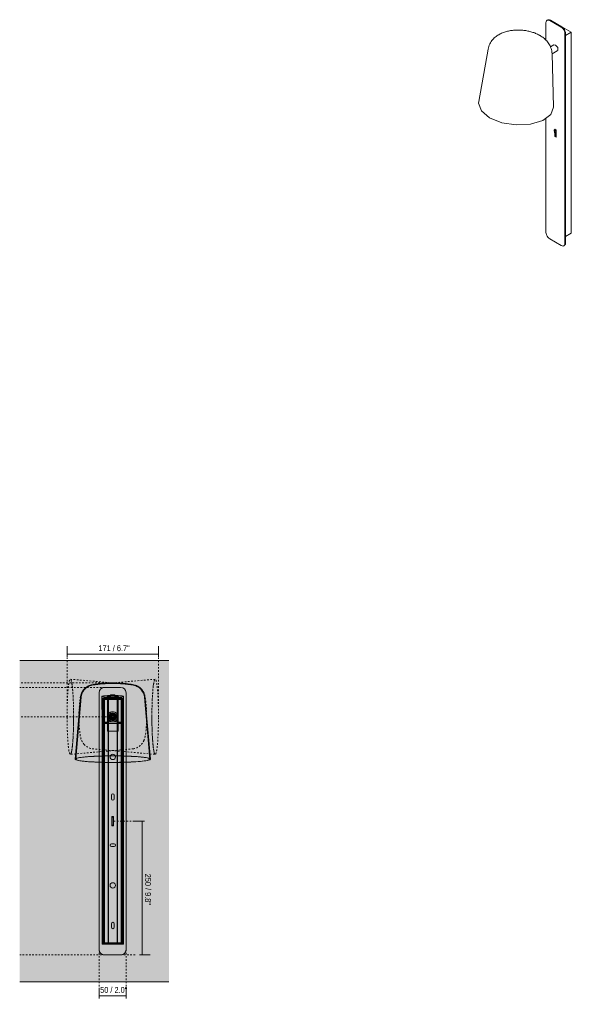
# Model space of a CAD drawing. Header units: millimetres. Extents: x -6750 to -4852, y -55 to 6878.
# Tile 1 of 3: x -6750 to -5720, y -39 to 1801. Entities that reach past the tile are written whole.
import ezdxf

# ---------------------------------------------------------------- set-up
doc = ezdxf.new("R2010")
doc.units = ezdxf.units.MM
doc.linetypes.add('Dash', pattern=[6, 3, -3])
doc.linetypes.add('Hidden', pattern=[7.14375, 4.7625, -2.38125])
doc.layers.add('A-ANNO-DIMS', color=7, linetype='Dash', lineweight=9, true_color=0xd2d2d2)
for name, color, linetype, lineweight in [('A-ANNO-DIMS-5', 7, 'Continuous', 9), ('A-DETL-GENF', 7, 'Continuous', 9), ('A-WALL', 7, 'Continuous', 9), ('E-LITE-EQPM', 7, 'Continuous', 20)]:
    doc.layers.add(name, color=color, linetype=linetype, lineweight=lineweight)
doc.styles.add('Arial Narrow', font='ARIALN.TTF', dxfattribs={"height": 11})
doc.dimstyles.new('FARO_-_2_2mm_Arial_Narrow_mm_Inch_Left', dxfattribs={"dimscale": 304.8, "dimtxt": 11.257741, "dimasz": 0, "dimexe": 0.049213, "dimexo": 0.0625, "dimgap": 0.008202, "dimtad": 1, "dimdec": 0, "dimzin": 0, "dimdsep": 46, "dimtxsty": 'Arial Narrow', "dimblk1": 'NONE', "dimblk2": 'NONE', "dimsah": 1, "dimcen": 0.09, "dimadec": 0, "dimazin": 0, "dimtfac": 1, "dimtdec": 4, "dimtix": 1, "dimtmove": 0, "dimatfit": 3, "dimfxl": 0.016404, "dimfxlon": 1, "dimtvp": 1, "dimtolj": 1, "dimtzin": 0, "dimarcsym": 2})
doc.dimstyles.new('FARO_-_2_2mm_Arial_Narrow_mm_Inch_Right', dxfattribs={"dimscale": 304.8, "dimtxt": 11.257741, "dimasz": 0, "dimexe": 0.049213, "dimexo": 0.0625, "dimgap": 0.008202, "dimtad": 1, "dimdec": 0, "dimzin": 0, "dimdsep": 46, "dimtxsty": 'Arial Narrow', "dimblk1": 'NONE', "dimblk2": 'NONE', "dimsah": 1, "dimcen": 0.09, "dimadec": 0, "dimazin": 0, "dimtfac": 1, "dimtdec": 4, "dimtix": 1, "dimtmove": 0, "dimatfit": 3, "dimfxl": 0.016404, "dimfxlon": 1, "dimtvp": 1, "dimtolj": 1, "dimtzin": 0, "dimarcsym": 2})
doc.dimstyles.new('FARO_-_2_2mm_Arial_Narrow_mm_Inch_Right_1', dxfattribs={"dimscale": 304.8, "dimtxt": 11.257741, "dimasz": 0, "dimexe": 0.049213, "dimexo": 0.0625, "dimgap": 0.008202, "dimtad": 1, "dimdec": 0, "dimzin": 0, "dimdsep": 46, "dimtxsty": 'Arial Narrow', "dimblk1": 'NONE', "dimblk2": 'NONE', "dimsah": 1, "dimcen": 0.09, "dimadec": 0, "dimazin": 0, "dimtfac": 1, "dimtdec": 4, "dimtix": 1, "dimtmove": 0, "dimatfit": 3, "dimfxl": 0.016404, "dimfxlon": 1, "dimtvp": 1, "dimtolj": 1, "dimtzin": 0, "dimarcsym": 2})

# ---------------------------------------------------------------- blocks, each defined once
blk = doc.blocks.new('62360 - 62360 TILA White wall lamp-558809-Alzado_PDF')
at = {"layer": 'E-LITE-EQPM'}
for p, q in [((-6561.8, 553), (-6591.8, 553)), ((-6591.8, 553), (-6561.8, 553)), ((-6636.5, 534.9), (-6646.7, 418.9)), ((-6635.5, 534.8), (-6645.7, 418.9)), ((-6601.8, 543), (-6601.8, 63)), ((-6601.8, 63), (-6601.8, 543)), ((-6596.8, 536.2), (-6596.5, 487)), ((-6592.8, 534.2), (-6592.5, 487.1)), ((-6586.5, 534.9), (-6586.5, 536.4)), ((-6586.5, 536.4), (-6586.5, 534.1)), ((-6586.5, 536.4), (-6580.5, 536.4)), ((-6586.5, 532.6), (-6586.5, 534.9)), ((-6580.5, 534.9), (-6586.5, 534.9)), ((-6586.5, 534.1), (-6586.5, 513.7)), ((-6582.7, 534.9), (-6582.7, 533.4)), ((-6580.5, 539.2), (-6580.5, 537.7)), ((-6580.5, 536.4), (-6580.5, 539.2)), ((-6572.5, 539.2), (-6580.5, 539.2)), ((-6580.5, 537.7), (-6580.5, 534.9)), ((-6572.5, 537.7), (-6580.5, 537.7)), ((-6580.5, 536.4), (-6580.5, 534.9)), ((-6572.5, 537.7), (-6572.5, 539.2)), ((-6572.5, 539.2), (-6572.5, 536.4)), ((-6572.5, 534.9), (-6572.5, 537.7)), ((-6572.5, 536.4), (-6566.5, 536.4)), ((-6572.5, 536.4), (-6572.5, 534.9)), ((-6566.5, 534.9), (-6572.5, 534.9)), ((-6570.3, 533.4), (-6570.3, 534.9)), ((-6566.5, 534.1), (-6566.5, 536.4)), ((-6566.5, 536.4), (-6566.5, 534.9)), ((-6566.5, 534.9), (-6566.5, 532.6)), ((-6566.5, 513.7), (-6566.5, 534.1)), ((-6560.5, 487.1), (-6560.2, 534.2)), ((-6556.5, 487), (-6556.2, 536.2)), ((-6551.8, 63), (-6551.8, 543)), ((-6551.8, 543), (-6551.8, 63)), ((-6507.3, 418.9), (-6517.5, 534.8)), ((-6506.3, 418.9), (-6516.5, 534.9)), ((-6556.5, 533), (-6596.5, 533)), ((-6596.5, 533), (-6596.5, 73)), ((-6596.5, 73), (-6596.5, 533)), ((-6596.5, 533), (-6556.5, 533)), ((-6596.5, 533), (-6596.5, 533)), ((-6595, 74.5), (-6595, 531.5)), ((-6595, 531.5), (-6558, 531.5)), ((-6558, 531.5), (-6595, 531.5)), ((-6595, 531.5), (-6595, 74.5)), ((-6595, 531.5), (-6595, 531.5)), ((-6585.4, 530.5), (-6593.5, 530.5)), ((-6593.5, 530.5), (-6592.2, 530.5)), ((-6593.5, 530.5), (-6593.5, 75.5)), ((-6592.2, 530.5), (-6584.5, 530.5)), ((-6592.2, 530.5), (-6592.2, 75.5)), ((-6586.5, 513.7), (-6586.5, 532.6)), ((-6576.5, 530.5), (-6585.4, 530.5)), ((-6585.4, 530.5), (-6585.4, 75.5)), ((-6584.5, 530.5), (-6576.5, 530.5)), ((-6584.5, 530.5), (-6584.5, 75.5)), ((-6567.6, 530.5), (-6576.5, 530.5)), ((-6576.5, 530.5), (-6568.5, 530.5)), ((-6568.5, 530.5), (-6560.8, 530.5)), ((-6568.5, 530.5), (-6568.5, 75.5)), ((-6559.5, 530.5), (-6567.6, 530.5)), ((-6567.6, 75.5), (-6567.6, 530.5)), ((-6566.5, 532.6), (-6566.5, 513.7)), ((-6560.8, 530.5), (-6559.5, 530.5)), ((-6560.8, 530.5), (-6560.8, 75.5)), ((-6559.5, 530.5), (-6559.5, 75.5)), ((-6558, 531.5), (-6558, 74.5)), ((-6558, 74.5), (-6558, 531.5)), ((-6558, 531.5), (-6558, 531.5)), ((-6556.5, 73), (-6556.5, 533)), ((-6556.5, 533), (-6556.5, 73)), ((-6556.5, 533), (-6556.5, 533)), ((-6586.5, 513.7), (-6586.5, 471.1)), ((-6586.5, 471.1), (-6586.5, 513.7)), ((-6579.7, 503.7), (-6579.7, 503.7)), ((-6579.7, 495.4), (-6579.7, 503.7)), ((-6579.7, 495.4), (-6579.7, 500.7)), ((-6579, 500.5), (-6576.5, 500.5)), ((-6576.5, 500.5), (-6579, 500.5)), ((-6576.5, 500.5), (-6574, 500.5)), ((-6574, 500.5), (-6576.5, 500.5)), ((-6576.5, 498.1), (-6576.5, 494)), ((-6576.5, 498.1), (-6573.2, 498.1)), ((-6576.5, 498.1), (-6573.2, 498.1)), ((-6573.2, 503.7), (-6573.2, 503.7)), ((-6573.2, 495.4), (-6573.2, 503.7)), ((-6573.2, 500.7), (-6573.2, 495.4)), ((-6566.5, 513.7), (-6566.5, 471.1)), ((-6566.5, 471.1), (-6566.5, 513.7)), ((-6576.5, 495.4), (-6579.7, 495.4)), ((-6573.2, 495.4), (-6579.7, 495.4)), ((-6579.7, 495.4), (-6579.7, 495.4)), ((-6576.5, 495.5), (-6579, 495.5)), ((-6579, 495.5), (-6576.5, 495.5)), ((-6574, 495.5), (-6576.5, 495.5)), ((-6576.5, 495.5), (-6574, 495.5)), ((-6573.3, 495.4), (-6576.5, 495.4)), ((-6573.3, 495.4), (-6573.2, 495.4)), ((-6586.5, 471.1), (-6586.5, 471.1)), ((-6566.5, 471.1), (-6586.5, 471.1)), ((-6566.5, 471.1), (-6586.5, 471.1)), ((-6566.5, 471.1), (-6566.5, 471.1)), ((-6579, 344.5), (-6579, 351.5)), ((-6579, 351.5), (-6579, 344.5)), ((-6574, 351.5), (-6574, 344.5)), ((-6574, 344.5), (-6574, 351.5)), ((-6578.1, 294.5), (-6578.1, 311.5)), ((-6578.1, 311.5), (-6574.9, 311.5)), ((-6574.9, 311.5), (-6578.1, 311.5)), ((-6578.1, 311.5), (-6578.1, 294.5)), ((-6578.1, 311.5), (-6578.1, 311.5)), ((-6574.9, 294.5), (-6578.1, 294.5)), ((-6578.1, 294.5), (-6574.9, 294.5)), ((-6578.1, 294.5), (-6578.1, 294.5)), ((-6575.2, 310.5), (-6577.7, 310.5)), ((-6577.7, 309.3), (-6577.7, 310.5)), ((-6577.7, 310.5), (-6577.7, 310.5)), ((-6577.7, 310.5), (-6577.7, 295.5)), ((-6575.2, 310.5), (-6577.7, 310.5)), ((-6577.7, 296.3), (-6577.7, 309.3)), ((-6577.7, 295.5), (-6577.7, 296.3)), ((-6577.7, 295.5), (-6575.2, 295.5)), ((-6577.7, 295.5), (-6577.7, 295.5)), ((-6575.2, 295.5), (-6577.7, 295.5)), ((-6575.2, 295.5), (-6575.2, 310.5)), ((-6575.2, 310.5), (-6575.2, 310.5)), ((-6575.2, 310.5), (-6575.2, 309.3)), ((-6575.2, 309.3), (-6575.2, 296.3)), ((-6575.2, 296.3), (-6575.2, 295.5)), ((-6575.2, 295.5), (-6575.2, 295.5)), ((-6574.9, 311.5), (-6574.9, 294.5)), ((-6574.9, 294.5), (-6574.9, 311.5)), ((-6574.9, 311.5), (-6574.9, 311.5)), ((-6574.9, 294.5), (-6574.9, 294.5)), ((-6579, 260.5), (-6576.5, 260.5)), ((-6576.5, 260.5), (-6579, 260.5)), ((-6576.5, 260.5), (-6574, 260.5)), ((-6574, 260.5), (-6576.5, 260.5)), ((-6576.5, 255.5), (-6579, 255.5)), ((-6579, 255.5), (-6576.5, 255.5)), ((-6574, 255.5), (-6576.5, 255.5)), ((-6576.5, 255.5), (-6574, 255.5)), ((-6579, 104.5), (-6579, 111.5)), ((-6579, 111.5), (-6579, 104.5)), ((-6574, 111.5), (-6574, 104.5)), ((-6574, 104.5), (-6574, 111.5)), ((-6558, 74.5), (-6595, 74.5)), ((-6595, 74.5), (-6558, 74.5)), ((-6595, 74.5), (-6595, 74.5)), ((-6592.2, 75.5), (-6593.5, 75.5)), ((-6593.5, 75.5), (-6585.4, 75.5)), ((-6584.5, 75.5), (-6592.2, 75.5)), ((-6585.4, 75.5), (-6576.5, 75.5)), ((-6576.5, 75.5), (-6584.5, 75.5)), ((-6581.5, 74.5), (-6581.5, 73)), ((-6581.5, 74.5), (-6571.5, 74.5)), ((-6571.5, 74.5), (-6581.5, 74.5)), ((-6568.5, 75.5), (-6576.5, 75.5)), ((-6576.5, 75.5), (-6567.6, 75.5)), ((-6571.5, 73), (-6571.5, 74.5)), ((-6560.8, 75.5), (-6568.5, 75.5)), ((-6567.6, 75.5), (-6559.5, 75.5)), ((-6559.5, 75.5), (-6560.8, 75.5)), ((-6558, 74.5), (-6558, 74.5)), ((-6596.5, 73), (-6556.5, 73)), ((-6556.5, 73), (-6596.5, 73)), ((-6596.5, 73), (-6596.5, 73)), ((-6571.5, 73), (-6581.5, 73)), ((-6581.5, 73), (-6571.5, 73)), ((-6556.5, 73), (-6556.5, 73)), ((-6591.8, 53), (-6561.8, 53)), ((-6561.8, 53), (-6591.8, 53))]:
    blk.add_line(p, q, dxfattribs=at)
at = {"layer": 'E-LITE-EQPM', "flags": 128}
for points in [[(-6636.5, 534.9), (-6635.9, 538.6), (-6634.8, 542.1), (-6633.2, 545.3), (-6631.4, 548.1), (-6629.3, 550.5), (-6627, 552.5), (-6624.8, 554.1), (-6622.5, 555.5), (-6620.2, 556.5), (-6617.9, 557.3), (-6615.5, 558), (-6613.1, 558.5), (-6610.6, 558.9), (-6609.3, 559.1)], [(-6635.5, 534.8), (-6634.9, 538.4), (-6633.8, 541.9), (-6632.2, 545), (-6630.4, 547.7), (-6628.3, 550), (-6626.2, 551.9), (-6623.9, 553.5), (-6621.7, 554.7), (-6619.4, 555.7), (-6617.1, 556.5), (-6614.8, 557.1), (-6612.5, 557.6), (-6610, 558), (-6609.1, 558.1)], [(-6609.3, 559.1), (-6604.6, 559.7), (-6600, 560.2), (-6595.5, 560.6), (-6590.9, 560.9), (-6586.2, 561.1), (-6580.8, 561.3), (-6576.5, 561.3)], [(-6609.1, 558.1), (-6604.4, 558.7), (-6599.9, 559.2), (-6595.4, 559.6), (-6590.8, 559.9), (-6586.1, 560.1), (-6580.7, 560.3), (-6576.5, 560.3)], [(-6543.7, 559.1), (-6548.4, 559.7), (-6553, 560.2), (-6557.5, 560.6), (-6562.1, 560.9), (-6566.8, 561.1), (-6572.2, 561.3), (-6576.5, 561.3)], [(-6543.9, 558.1), (-6548.6, 558.7), (-6553.1, 559.2), (-6557.6, 559.6), (-6562.2, 559.9), (-6566.9, 560.1), (-6572.3, 560.3), (-6576.5, 560.3)], [(-6517.5, 534.8), (-6518.1, 538.4), (-6519.2, 541.9), (-6520.7, 545), (-6522.6, 547.7), (-6524.6, 550), (-6526.8, 551.9), (-6529.1, 553.5), (-6531.3, 554.7), (-6533.6, 555.7), (-6535.8, 556.5), (-6538.2, 557.1), (-6540.5, 557.6), (-6543, 558), (-6543.9, 558.1)], [(-6516.5, 534.9), (-6517.1, 538.6), (-6518.2, 542.1), (-6519.8, 545.3), (-6521.6, 548.1), (-6523.7, 550.5), (-6525.9, 552.5), (-6528.2, 554.1), (-6530.5, 555.5), (-6532.8, 556.5), (-6535.1, 557.3), (-6537.5, 558), (-6539.9, 558.5), (-6542.4, 558.9), (-6543.7, 559.1)], [(-6570.3, 534.9), (-6570.5, 535), (-6571, 535.2), (-6571.9, 535.3), (-6573, 535.4), (-6574.3, 535.4), (-6575.7, 535.5), (-6577.2, 535.5), (-6578.7, 535.4), (-6580, 535.4), (-6581.1, 535.3), (-6582, 535.2), (-6582.5, 535), (-6582.7, 534.9)], [(-6582.7, 534.9), (-6582.5, 534.7), (-6582, 534.6), (-6581.1, 534.5), (-6580, 534.4), (-6578.7, 534.4), (-6577.2, 534.3), (-6575.7, 534.3), (-6574.3, 534.4), (-6573, 534.4), (-6571.9, 534.5), (-6571, 534.6), (-6570.5, 534.7), (-6570.3, 534.9)], [(-6582.7, 533.4), (-6582.5, 533.5), (-6582, 533.7), (-6581.1, 533.8), (-6580, 533.9), (-6578.7, 533.9), (-6577.2, 534), (-6575.7, 534), (-6574.3, 533.9), (-6573, 533.9), (-6571.9, 533.8), (-6571, 533.7), (-6570.5, 533.5), (-6570.3, 533.4)], [(-6570.3, 533.4), (-6570.5, 533.3), (-6571, 533.1), (-6571.9, 533), (-6573, 532.9), (-6574.3, 532.9), (-6575.7, 532.8), (-6577.2, 532.8), (-6578.7, 532.9), (-6580, 532.9), (-6581.1, 533), (-6582, 533.1), (-6582.5, 533.3), (-6582.7, 533.4)], [(-6576.5, 507.6), (-6578.8, 507.3), (-6581.1, 506.4), (-6583, 505), (-6584.5, 503.2), (-6585.5, 501.1), (-6586, 498.8), (-6585.8, 496.4), (-6585.1, 494.1), (-6583.9, 492.1), (-6582.2, 490.5), (-6580.1, 489.3), (-6577.8, 488.7), (-6576.5, 488.6)], [(-6576.5, 505.1), (-6578.5, 504.8), (-6580.4, 503.9), (-6581.9, 502.6), (-6582.9, 500.9), (-6583.5, 498.9), (-6583.4, 496.9), (-6582.7, 494.9), (-6581.6, 493.3), (-6580, 492), (-6578.1, 491.3), (-6576.5, 491.1)], [(-6579.7, 503.7), (-6581.3, 502.5), (-6582.4, 500.9), (-6582.9, 499), (-6582.9, 497), (-6582.3, 495.2), (-6581.2, 493.6), (-6579.6, 492.4), (-6577.8, 491.7), (-6576.5, 491.6)], [(-6576.5, 488.6), (-6574.1, 488.9), (-6571.9, 489.8), (-6570, 491.1), (-6568.5, 493), (-6567.5, 495.1), (-6567, 497.4), (-6567.1, 499.8), (-6567.9, 502.1), (-6569.1, 504.1), (-6570.8, 505.7), (-6572.9, 506.9), (-6575.2, 507.5), (-6576.5, 507.6)], [(-6576.5, 491.1), (-6574.5, 491.4), (-6572.6, 492.3), (-6571.1, 493.6), (-6570.1, 495.3), (-6569.5, 497.3), (-6569.6, 499.3), (-6570.3, 501.3), (-6571.4, 502.9), (-6573, 504.2), (-6574.9, 504.9), (-6576.5, 505.1)], [(-6576.5, 491.6), (-6574.6, 491.9), (-6572.8, 492.8), (-6571.4, 494.1), (-6570.4, 495.8), (-6570, 497.7), (-6570.2, 499.7), (-6570.9, 501.5), (-6572.2, 503), (-6573.2, 503.7)]]:
    blk.add_lwpolyline(points, dxfattribs=at)
at = {"layer": 'E-LITE-EQPM'}
for centre, radius, start, end in [((-6591.8, 543), 10, 90, 180), ((-6591.8, 543), 10, 90, 180), ((-6561.8, 543), 10, 360, 90), ((-6561.8, 543), 10, 360, 90), ((-6576.5, 498.1), 9.5, 90, 270), ((-6576.5, 498.1), 6.5, 90, 270), ((-6576.5, 498.1), 5.01, 90, 270), ((-6576.5, 498.1), 5.01, 90, 270), ((-6576.5, 498.1), 5.01, 90, 270), ((-6576.5, 498.1), 5.01, 90, 270), ((-6579, 498), 2.5, 90, 270), ((-6579, 498), 2.5, 90, 270), ((-6576.5, 498.1), 4.21, 90, 270), ((-6576.5, 498.1), 4, 90, 270), ((-6576.5, 498.1), 4, 90, 270), ((-6576.5, 498.1), 2.5, 90, 270), ((-6576.5, 498.1), 9.5, 270, 90), ((-6576.5, 498.1), 6.5, 270, 90), ((-6576.5, 498.1), 5.01, 270, 90), ((-6576.5, 498.1), 5.01, 270, 90), ((-6576.5, 498.1), 5.01, 270, 90), ((-6576.5, 498.1), 5.01, 270, 90), ((-6576.5, 498.1), 4.21, 270, 90), ((-6576.5, 498.1), 4, 270, 90), ((-6576.5, 498.1), 4, 270, 90), ((-6576.5, 498.1), 2.5, 270, 90), ((-6574, 498), 2.5, 270, 90), ((-6574, 498), 2.5, 270, 90), ((-6576.5, 423), 5, 90, 270), ((-6576.5, 423), 5, 90, 270), ((-6576.5, 423), 5, 270, 90), ((-6576.5, 423), 5, 270, 90), ((-6576.5, 351.5), 2.5, 90, 180), ((-6576.5, 351.5), 2.5, 90, 180), ((-6576.5, 351.5), 2.5, 0, 90), ((-6576.5, 351.5), 2.5, 0, 90), ((-6576.5, 344.5), 2.5, 180, 270), ((-6576.5, 344.5), 2.5, 180, 270), ((-6576.5, 344.5), 2.5, 270, 0), ((-6576.5, 344.5), 2.5, 270, 360), ((-6579, 258), 2.5, 90, 270), ((-6579, 258), 2.5, 90, 270), ((-6574, 258), 2.5, 270, 90), ((-6574, 258), 2.5, 270, 90), ((-6576.5, 183), 5, 90, 270), ((-6576.5, 183), 5, 90, 270), ((-6576.5, 183), 5, 270, 90), ((-6576.5, 183), 5, 270, 90), ((-6576.5, 111.5), 2.5, 90, 180), ((-6576.5, 111.5), 2.5, 90, 180), ((-6576.5, 111.5), 2.5, 0, 90), ((-6576.5, 111.5), 2.5, 0, 90), ((-6576.5, 104.5), 2.5, 180, 270), ((-6576.5, 104.5), 2.5, 180, 270), ((-6576.5, 104.5), 2.5, 270, 0), ((-6576.5, 104.5), 2.5, 270, 0), ((-6591.8, 63), 10, 180, 270), ((-6591.8, 63), 10, 180, 270), ((-6561.8, 63), 10, 270, 360), ((-6561.8, 63), 10, 270, 0)]:
    blk.add_arc(centre, radius, start, end, dxfattribs=at)
for centre, major_axis, start_param, end_param in [((-6576.5, 536.2), (20.3, 0), 1.570796, 4.712389), ((-6576.5, 534.2), (16.3, 0), 1.570796, 4.712389), ((-6576.5, 536.2), (20.3, 0), 4.712389, 7.853982), ((-6576.5, 534.2), (16.3, 0), 4.712389, 7.853982), ((-6576.5, 487), (20, 0), 1.570796, 4.712389), ((-6576.5, 487.1), (16, 0), 1.570796, 4.712389), ((-6576.5, 487), (20, 0), 4.712389, 7.853982), ((-6576.5, 487.1), (16, 0), 4.712389, 7.853982), ((-6576.5, 418.9), (70.2, 0), 1.570796, 4.712389), ((-6576.5, 418.9), (69.2, 0), 1.570796, 4.712389), ((-6576.5, 418.9), (70.2, 0), 4.712389, 7.853982), ((-6576.5, 418.9), (69.2, 0), 4.712389, 7.853982)]:
    blk.add_ellipse(centre, major_axis=major_axis, ratio=0.087156, start_param=start_param, end_param=end_param, dxfattribs=at)
for points in [[(-6579.7, 503.7), (-6579.6, 503.8), (-6579.1, 504.1), (-6578.3, 504.3), (-6577.5, 504.6), (-6576.8, 504.6), (-6576.5, 504.6)], [(-6576.5, 504.6), (-6576.2, 504.6), (-6575.5, 504.6), (-6574.6, 504.3), (-6573.9, 504.1), (-6573.4, 503.8), (-6573.2, 503.7)]]:
    blk.add_open_spline(points, degree=3, dxfattribs=at)
for points, knots in [([(-6579.7, 500.7), (-6579.7, 500.9), (-6579.7, 501.1), (-6579.7, 501.4), (-6579.7, 501.6), (-6579.7, 501.8), (-6579.7, 502.1), (-6579.7, 502.4), (-6579.7, 502.7), (-6579.7, 503), (-6579.7, 503.2), (-6579.7, 503.4), (-6579.7, 503.5), (-6579.7, 503.7), (-6579.7, 503.7), (-6579.7, 503.7)], [-1, -1, -1, -1, -0.892857, -0.839286, -0.785714, -0.732143, -0.678571, -0.571429, -0.5, -0.428571, -0.357143, -0.285714, -0.214286, -0.142857, 0, 0, 0, 0]), ([(-6573.2, 503.7), (-6573.2, 503.7), (-6573.2, 503.7), (-6573.2, 503.6), (-6573.2, 503.5), (-6573.2, 503.4), (-6573.2, 503.3), (-6573.2, 503.1), (-6573.2, 503), (-6573.2, 502.7), (-6573.2, 502.5), (-6573.2, 502.2), (-6573.2, 501.9), (-6573.2, 501.6), (-6573.2, 501.2), (-6573.2, 500.9), (-6573.2, 500.7)], [-1, -1, -1, -1, -0.892857, -0.839286, -0.785714, -0.732143, -0.678571, -0.625, -0.571429, -0.5, -0.428571, -0.357143, -0.285714, -0.214286, -0.142857, 0, 0, 0, 0])]:
    blk.add_open_spline(points, degree=3, knots=knots, dxfattribs=at)
blk = doc.blocks.new('62360 - 62360 TILA White wall lamp-558809-00 Isometrico PDF')
at = {"layer": 'E-LITE-EQPM', "color": 251, "lineweight": 9, "true_color": 0x636466}
for p, q in [((-6994.9, 1795.2), (-6994.9, 1762.5)), ((-6991.7, 1800.4), (-6992.8, 1799.8)), ((-6966.6, 1787), (-6987.8, 1799.3)), ((-6986.7, 1799.9), (-6965.5, 1787.6)), ((-6965.5, 1787.6), (-6947.6, 1777.3)), ((-6959.5, 1382.9), (-6959.5, 1774.8)), ((-6958.4, 1771.1), (-6947.6, 1777.3)), ((-6958.4, 1775.4), (-6958.4, 1383.5)), ((-6947.6, 1777.3), (-6947.6, 1401.7)), ((-6980.2, 1753.8), (-6986.6, 1750.2)), ((-6980.3, 1753.8), (-6977, 1753.5)), ((-7103.1, 1745.9), (-7120.4, 1648.1)), ((-6983.6, 1736.9), (-6973.7, 1742.6)), ((-6980.6, 1637.9), (-6983.6, 1737.2)), ((-6994.9, 1615.8), (-6994.9, 1403.3)), ((-6977.9, 1584), (-6979.8, 1593.5)), ((-6979.1, 1594.8), (-6977.2, 1596)), ((-6978.1, 1595.4), (-6978.1, 1596.5)), ((-6978.1, 1596.5), (-6975.9, 1595.2)), ((-6978.1, 1592.4), (-6976.1, 1583)), ((-6978.1, 1582.6), (-6978.1, 1585.2)), ((-6977.1, 1583.2), (-6978.1, 1582.6)), ((-6975.9, 1581.3), (-6978.1, 1582.6)), ((-6977.7, 1583.7), (-6975.9, 1582.7)), ((-6975.9, 1594.7), (-6977.4, 1593.8)), ((-6975.9, 1595.2), (-6975.9, 1581.3)), ((-6947.6, 1401.7), (-6958.4, 1395.5)), ((-6987.8, 1391), (-6966.6, 1378.8)), ((-6961.6, 1378.3), (-6960.5, 1378.9))]:
    blk.add_line(p, q, dxfattribs=at)
for points in [[(-6987.8, 1799.3, 0), (-6989.6, 1800.1, 0), (-6991.3, 1800.2, 0), (-6992.8, 1799.8, 0), (-6993.9, 1798.7, 0), (-6994.6, 1797.2, 0), (-6994.9, 1795.2, 0)], [(-6991.7, 1800.4, 0), (-6990.3, 1800.8, 0), (-6988.6, 1800.7, 0), (-6986.7, 1799.9, 0)], [(-6959.5, 1774.8, 0), (-6959.7, 1777, 0), (-6960.5, 1779.4, 0), (-6961.6, 1781.8, 0), (-6963, 1783.9, 0), (-6964.7, 1785.7, 0), (-6966.6, 1787, 0)], [(-6965.5, 1787.6, 0), (-6963.7, 1786.3, 0), (-6962, 1784.5, 0), (-6960.5, 1782.4, 0), (-6959.4, 1780, 0), (-6958.7, 1777.6, 0), (-6958.4, 1775.4, 0)], [(-7103.1, 1745.9, 0), (-7102.5, 1748.5, 0), (-7101.8, 1750.9, 0), (-7100.9, 1753.3, 0), (-7099.8, 1755.6, 0), (-7098.7, 1757.8, 0), (-7097.4, 1759.8, 0), (-7096, 1761.7, 0), (-7094.5, 1763.5, 0), (-7093, 1765.1, 0), (-7091.4, 1766.7, 0), (-7089.8, 1768.1, 0), (-7088.2, 1769.4, 0), (-7086.5, 1770.6, 0), (-7084.8, 1771.8, 0), (-7083.1, 1772.8, 0), (-7081.4, 1773.8, 0), (-7079.6, 1774.7, 0), (-7077.8, 1775.5, 0), (-7076, 1776.3, 0), (-7074.2, 1777, 0), (-7072.4, 1777.6, 0), (-7070.6, 1778.2, 0), (-7068.8, 1778.7, 0), (-7066.9, 1779.2, 0), (-7065.1, 1779.6, 0), (-7063.2, 1780, 0), (-7061.3, 1780.4, 0), (-7059.4, 1780.7, 0), (-7057.5, 1780.9, 0), (-7055.6, 1781.1, 0), (-7053.7, 1781.3, 0), (-7051.8, 1781.4, 0), (-7049.9, 1781.5, 0), (-7047.9, 1781.5, 0), (-7046, 1781.5, 0), (-7044.1, 1781.5, 0), (-7042.2, 1781.4, 0), (-7040.2, 1781.3, 0), (-7038.3, 1781.1, 0), (-7036.4, 1780.9, 0), (-7034.5, 1780.7, 0), (-7032.6, 1780.4, 0), (-7030.7, 1780.1, 0), (-7028.8, 1779.7, 0), (-7026.9, 1779.3, 0), (-7025.1, 1778.8, 0), (-7023.2, 1778.4, 0), (-7021.4, 1777.8, 0), (-7019.6, 1777.2, 0), (-7017.8, 1776.6, 0), (-7016, 1776, 0), (-7014.2, 1775.3, 0), (-7012.4, 1774.5, 0), (-7010.7, 1773.7, 0), (-7009, 1772.8, 0), (-7007.3, 1771.9, 0), (-7006.4, 1771.4, 0)], [(-6983.6, 1737.2, 0), (-6983.7, 1739.8, 0), (-6984.1, 1742.4, 0), (-6984.7, 1744.9, 0), (-6985.4, 1747.3, 0), (-6986.2, 1749.6, 0), (-6987.2, 1751.8, 0), (-6988.3, 1753.9, 0), (-6989.5, 1755.9, 0), (-6990.8, 1757.7, 0), (-6992.1, 1759.5, 0), (-6993.5, 1761.1, 0), (-6994.9, 1762.6, 0), (-6996.4, 1764.1, 0), (-6997.9, 1765.5, 0), (-6999.5, 1766.7, 0), (-7001, 1767.9, 0), (-7002.6, 1769.1, 0), (-7004.3, 1770.2, 0), (-7005.9, 1771.2, 0), (-7006.4, 1771.4, 0)], [(-6977, 1753.5, 0), (-6973, 1748.6, 0), (-6973, 1743.3, 0), (-6974, 1742.4, 0)], [(-7120.3, 1648.2, 0), (-7120.7, 1644.6, 0), (-7115.3, 1630.2, 0), (-7100.1, 1617.5, 0)], [(-7100.1, 1617.5, 0), (-7077.3, 1608.3, 0), (-7050.5, 1604.1, 0), (-7023.7, 1605.5, 0), (-7001, 1612.4, 0), (-6985.9, 1623.6, 0), (-6980.6, 1637.4, 0), (-6980.6, 1637.9, 0)], [(-6979.8, 1593.5, 0), (-6979.8, 1593.7, 0), (-6979.8, 1593.9, 0), (-6979.7, 1594.1, 0), (-6979.6, 1594.3, 0), (-6979.5, 1594.5, 0), (-6979.3, 1594.7, 0), (-6979.1, 1594.8, 0)], [(-6977.4, 1593.8, 0), (-6977.6, 1593.7, 0), (-6977.7, 1593.5, 0), (-6977.9, 1593.3, 0), (-6978, 1593.1, 0), (-6978, 1592.9, 0), (-6978.1, 1592.6, 0), (-6978.1, 1592.4, 0)], [(-6977.6, 1583.6, 0), (-6977.7, 1583.7, 0), (-6977.8, 1583.8, 0), (-6977.9, 1584, 0)], [(-6976.1, 1583, 0), (-6976, 1582.8, 0), (-6976, 1582.7, 0), (-6975.8, 1582.6, 0)], [(-6994.9, 1403.3, 0), (-6994.6, 1401, 0), (-6993.9, 1398.6, 0), (-6992.8, 1396.3, 0), (-6991.3, 1394.2, 0), (-6989.6, 1392.4, 0), (-6987.8, 1391, 0)], [(-6966.6, 1378.8, 0), (-6964.7, 1378, 0), (-6963, 1377.8, 0), (-6961.6, 1378.3, 0), (-6960.5, 1379.3, 0), (-6959.7, 1380.9, 0), (-6959.5, 1382.9, 0)], [(-6958.4, 1383.5, 0), (-6958.7, 1381.5, 0), (-6959.4, 1379.9, 0), (-6960.5, 1378.9, 0)]]:
    blk.add_polyline3d(points, dxfattribs=at)
blk = doc.blocks.new('DIMBLOCK1-Alzado_PDF')
at = {"layer": 'A-ANNO-DIMS-5', "color": 251, "true_color": 0x5b5b5b, "transparency": 16777216}
for p, q in [((-6521.7, 303), (-6536.9, 303)), ((-6521.9, 53), (-6521.9, 303)), ((-6526.9, 53), (-6506.9, 53)), ((-6521.9, 53), (-6526.9, 53))]:
    blk.add_line(p, q, dxfattribs=at)
at = {"layer": 'A-ANNO-DIMS-5', "color": 251, "linetype": 'Hidden', "true_color": 0x5b5b5b, "transparency": 16777216}
blk.add_line((-6521.9, 303), (-6516.9, 303), dxfattribs=at)
at = {"layer": 'A-ANNO-DIMS-5', "color": 0, "transparency": 16777216, "insert": (-6505.2, 204.8), "char_height": 11, "width": 64.33, "attachment_point": 1, "rotation": 270, "line_spacing_factor": 0.974696, "style": 'Arial Narrow'}
blk.add_mtext('250 / 9.8"', dxfattribs=at)
blk = doc.blocks.new('_None')
blk = doc.blocks.new('DIMBLOCK2-Alzado_PDF')
at = {"layer": 'A-ANNO-DIMS-5', "color": 251, "true_color": 0x5b5b5b, "transparency": 16777216}
for p, q in [((-6601.8, -23.8), (-6601.8, -8.6)), ((-6551.8, -23.8), (-6551.8, -8.6)), ((-6601.8, -23.6), (-6551.8, -23.6)), ((-6601.8, -23.6), (-6601.8, -28.6)), ((-6551.8, -23.6), (-6551.8, -28.6))]:
    blk.add_line(p, q, dxfattribs=at)
at = {"layer": 'A-ANNO-DIMS-5', "color": 0, "transparency": 16777216, "insert": (-6600.1, -6.9), "char_height": 11, "width": 55.967, "attachment_point": 1, "line_spacing_factor": 0.974696, "style": 'Arial Narrow'}
blk.add_mtext('50 / 2.0"', dxfattribs=at)
blk = doc.blocks.new('DIMBLOCK3-Alzado_PDF')
at = {"layer": 'A-ANNO-DIMS-5', "color": 251, "true_color": 0x5b5b5b, "transparency": 16777216}
for p, q in [((-6661.8, 614.8), (-6661.8, 630)), ((-6491.2, 614.8), (-6491.2, 630)), ((-6661.8, 615), (-6491.2, 615)), ((-6661.8, 615), (-6661.8, 610)), ((-6491.2, 615), (-6491.2, 610))]:
    blk.add_line(p, q, dxfattribs=at)
at = {"layer": 'A-ANNO-DIMS-5', "color": 0, "transparency": 16777216, "insert": (-6603.3, 631.8), "char_height": 11, "width": 64.33, "attachment_point": 1, "line_spacing_factor": 0.974696, "style": 'Arial Narrow'}
blk.add_mtext('171 / 6.7"', dxfattribs=at)

msp = doc.modelspace()

# ---------------------------------------------------------------- hatches: boundary and pattern name
at = {"layer": 'A-DETL-GENF', "true_color": 0xffffff}
h = msp.add_hatch(color=7, dxfattribs=at)
edge = h.paths.add_edge_path(flags=0)
edge.add_spline(control_points=[(-6576.5, 425), (-6580.2, 425), (-6587.5, 425), (-6601.7, 424.7), (-6614.9, 424.1), (-6626.1, 423.3), (-6633.3, 422.5), (-6639.1, 421.7), (-6643.4, 420.8), (-6646, 419.9), (-6646.7, 419.3), (-6646.7, 418.9)], knot_values=[0, 0, 0, 0, 0.1, 0.2, 0.4, 0.5, 0.6, 0.7, 0.8, 0.9, 1, 1, 1, 1], degree=3, periodic=0)
edge.add_line((-6646.7, 418.9), (-6636.4, 536.4))
edge.add_arc((-6609.3, 531.6), 27.5, 133.2741, 169.9069, ccw=False)
edge.add_arc((-6607.2, 526.4), 32.8, 114.555, 129.6632, ccw=False)
edge.add_arc((-6604.5, 515.8), 43.6, 96.5115, 111.9875, ccw=False)
edge.add_arc((-6576.5, 318.8), 242.6, 82.1827, 97.8173, ccw=False)
edge.add_arc((-6548.4, 515.8), 43.6, 68.0125, 83.4885, ccw=False)
edge.add_arc((-6545.8, 526.4), 32.8, 50.3368, 65.445, ccw=False)
edge.add_arc((-6543.7, 531.6), 27.5, 10.0931, 46.7259, ccw=False)
edge.add_line((-6516.6, 536.4), (-6506.3, 418.9))
edge.add_spline(control_points=[(-6506.3, 418.9), (-6506.3, 419.3), (-6507, 419.9), (-6510.5, 421.1), (-6519, 422.6), (-6534.7, 423.9), (-6551.2, 424.7), (-6565.5, 425), (-6572.8, 425), (-6576.5, 425)], knot_values=[0, 0, 0, 0, 0.1, 0.2, 0.4, 0.6, 0.8, 0.9, 1, 1, 1, 1], degree=3, periodic=0)
h.paths.add_polyline_path([(-6574.9, 311.5), (-6578.1, 311.5), (-6578.1, 294.5), (-6574.9, 294.5)], flags=0)
edge = h.paths.add_edge_path(flags=0)
edge.add_line((-6551.8, 413.3), (-6551.8, 63))
edge.add_arc((-6561.8, 63), 10, -90, 0, ccw=False)
edge.add_line((-6561.8, 53), (-6591.8, 53))
edge.add_arc((-6591.8, 63), 10, 180, 270, ccw=False)
edge.add_line((-6601.8, 63), (-6601.8, 413.2))
edge.add_spline(control_points=[(-6601.8, 413.2), (-6597.7, 413.1), (-6589.4, 412.8), (-6580.9, 412.8), (-6576.5, 412.8)], knot_values=[0, 0, 0, 0, 0.5, 1, 1, 1, 1], degree=3, periodic=0)
edge.add_spline(control_points=[(-6576.5, 412.9), (-6572.2, 412.9), (-6563.9, 412.9), (-6555.7, 413.1), (-6551.8, 413.3)], knot_values=[0, 0, 0, 0, 0.5, 1, 1, 1, 1], degree=3, periodic=0)
h = msp.add_hatch(color=7, dxfattribs=at)
h.paths.add_polyline_path([(-6574.9, 311.5), (-6574.9, 294.5), (-6578.1, 294.5), (-6578.1, 311.5)], flags=0)
edge = h.paths.add_edge_path(flags=0)
edge.add_spline(control_points=[(-6576.5, 425), (-6572.6, 425), (-6564.9, 425), (-6553.6, 424.7), (-6542.9, 424.3), (-6533.2, 423.7), (-6524.6, 423.1), (-6517.5, 422.3), (-6511.9, 421.4), (-6508.1, 420.4), (-6506.2, 419.4), (-6506.2, 418.4), (-6508.1, 417.4), (-6511.9, 416.4), (-6519.3, 415.2), (-6532.6, 414), (-6549.8, 413.2), (-6564.9, 412.8), (-6572.6, 412.8), (-6576.5, 412.8)], knot_values=[-1, -1, -1, -1, -0.947368, -0.894737, -0.842105, -0.789474, -0.736842, -0.684211, -0.631579, -0.578947, -0.526316, -0.473684, -0.421053, -0.368421, -0.315789, -0.210526, -0.105263, -0.052632, 0, 0, 0, 0], degree=3, periodic=0)
edge.add_spline(control_points=[(-6576.5, 412.8), (-6580.4, 412.8), (-6588.1, 412.8), (-6599.4, 413.1), (-6610.1, 413.5), (-6619.8, 414), (-6628.4, 414.7), (-6635.5, 415.5), (-6641.1, 416.4), (-6644.8, 417.4), (-6646.8, 418.4), (-6646.8, 419.4), (-6644.8, 420.4), (-6641.1, 421.4), (-6633.7, 422.6), (-6620.4, 423.8), (-6603.2, 424.6), (-6588.1, 425), (-6580.4, 425), (-6576.5, 425)], knot_values=[-1, -1, -1, -1, -0.947368, -0.894737, -0.842105, -0.789474, -0.736842, -0.684211, -0.631579, -0.578947, -0.526316, -0.473684, -0.421053, -0.368421, -0.315789, -0.210526, -0.105263, -0.052632, 0, 0, 0, 0], degree=3, periodic=0)
at = {"layer": 'A-WALL', "true_color": 0xf7f7f7}
msp.add_hatch(color=7, dxfattribs=at).paths.add_polyline_path([(-6471.8, 603), (-6471.8, 3), (-6750.3, 3), (-6750.3, 603)], flags=0)

# ---------------------------------------------------------------- linework, layer by layer
at = {"layer": 'A-ANNO-DIMS'}
for p, q in [((-6661.8, 498.1), (-6661.8, 617.1)), ((-6491.2, 498.1), (-6491.2, 617.1)), ((-6576.5, 561.3), (-6750.3, 561.3)), ((-6591.8, 553), (-6750.3, 553)), ((-6655.7, 568.3), (-6538.1, 558)), ((-6497.3, 568.3), (-6614.8, 558)), ((-6576.5, 498.1), (-6750.3, 498.1)), ((-6538.1, 438.2), (-6655.7, 427.9)), ((-6614.8, 438.2), (-6497.3, 427.9)), ((-6574.9, 303), (-6531.9, 303)), ((-6601.8, 63), (-6601.8, -25)), ((-6551.8, 63), (-6551.8, -25)), ((-6591.8, 53), (-6750.3, 53)), ((-6561.8, 53), (-6531.9, 53))]:
    msp.add_line(p, q, dxfattribs=at)
for centre, radius, start, end in [((-6610, 530.9), 27.5, 100.0931, 136.7259), ((-6543, 530.9), 27.5, 43.2741, 79.9069), ((-6594.2, 526.1), 43.6, 158.0125, 173.4885), ((-6604.8, 528.8), 32.8, 140.3368, 155.445), ((-6548.2, 528.8), 32.8, 24.555, 39.6632), ((-6558.8, 526.1), 43.6, 6.5115, 21.9875), ((-6397.2, 498.1), 242.6, 172.1827, 187.8173), ((-6755.8, 498.1), 242.6, 352.1827, 7.8173), ((-6594.2, 470), 43.6, 186.5115, 201.9875), ((-6558.8, 470), 43.6, 338.0125, 353.4885), ((-6604.8, 467.4), 32.8, 204.555, 219.6632), ((-6610, 465.3), 27.5, 223.2741, 259.9069), ((-6543, 465.3), 27.5, 280.0931, 316.7259), ((-6548.2, 467.4), 32.8, 320.3368, 335.445)]:
    msp.add_arc(centre, radius, start, end, dxfattribs=at)
for points, knots in [([(-6661.8, 498.1), (-6661.8, 502), (-6661.8, 509.7), (-6661.4, 524.8), (-6660.6, 542), (-6659.4, 555.3), (-6658.2, 562.7), (-6657.2, 566.5), (-6656.2, 568.4), (-6655.2, 568.4), (-6654.2, 566.5), (-6653.2, 562.7), (-6652.3, 557.1), (-6651.5, 550), (-6650.9, 541.4), (-6650.3, 531.7), (-6649.9, 521), (-6649.6, 509.7), (-6649.6, 502), (-6649.6, 498.1)], [0, 0, 0, 0, 0.052632, 0.105263, 0.210526, 0.315789, 0.368421, 0.421053, 0.473684, 0.526316, 0.578947, 0.631579, 0.684211, 0.736842, 0.789474, 0.842105, 0.894737, 0.947368, 1, 1, 1, 1]), ([(-6649.6, 498.1), (-6649.6, 501.8), (-6649.6, 509.1), (-6649.9, 523.4), (-6650.7, 539.9), (-6652, 555.6), (-6653.5, 564.1), (-6654.7, 567.6), (-6655.3, 568.3), (-6655.7, 568.3)], [0, 0, 0, 0, 0.1, 0.2, 0.4, 0.6, 0.8, 0.9, 1, 1, 1, 1]), ([(-6491.2, 498.1), (-6491.2, 502), (-6491.2, 509.7), (-6491.6, 524.8), (-6492.4, 542), (-6493.6, 555.3), (-6494.8, 562.7), (-6495.8, 566.5), (-6496.8, 568.4), (-6497.8, 568.4), (-6498.8, 566.5), (-6499.8, 562.7), (-6500.7, 557.1), (-6501.5, 550), (-6502.1, 541.4), (-6502.7, 531.7), (-6503.1, 521), (-6503.4, 509.7), (-6503.4, 502), (-6503.4, 498.1)], [0, 0, 0, 0, 0.052632, 0.105263, 0.210526, 0.315789, 0.368421, 0.421053, 0.473684, 0.526316, 0.578947, 0.631579, 0.684211, 0.736842, 0.789474, 0.842105, 0.894737, 0.947368, 1, 1, 1, 1]), ([(-6503.4, 498.1), (-6503.4, 501.8), (-6503.4, 509.1), (-6503.1, 523.4), (-6502.3, 539.9), (-6501, 555.6), (-6499.5, 564.1), (-6498.3, 567.6), (-6497.7, 568.3), (-6497.3, 568.3)], [0, 0, 0, 0, 0.1, 0.2, 0.4, 0.6, 0.8, 0.9, 1, 1, 1, 1]), ([(-6649.6, 498.1), (-6649.6, 494.2), (-6649.6, 486.5), (-6650, 471.4), (-6650.8, 454.2), (-6652, 440.9), (-6653.2, 433.5), (-6654.2, 429.7), (-6655.2, 427.8), (-6656.2, 427.8), (-6657.2, 429.7), (-6658.2, 433.5), (-6659.1, 439.1), (-6659.9, 446.2), (-6660.5, 454.8), (-6661.1, 464.5), (-6661.5, 475.2), (-6661.8, 486.5), (-6661.8, 494.2), (-6661.8, 498.1)], [0, 0, 0, 0, 0.052632, 0.105263, 0.210526, 0.315789, 0.368421, 0.421053, 0.473684, 0.526316, 0.578947, 0.631579, 0.684211, 0.736842, 0.789474, 0.842105, 0.894737, 0.947368, 1, 1, 1, 1]), ([(-6655.7, 427.9), (-6655.3, 427.9), (-6654.7, 428.6), (-6653.8, 431.2), (-6652.9, 435.5), (-6652.1, 441.3), (-6651.3, 448.5), (-6650.5, 459.6), (-6649.9, 472.8), (-6649.6, 487.1), (-6649.6, 494.4), (-6649.6, 498.1)], [0, 0, 0, 0, 0.1, 0.2, 0.3, 0.4, 0.5, 0.6, 0.8, 0.9, 1, 1, 1, 1]), ([(-6497.3, 427.9), (-6497.7, 427.9), (-6498.3, 428.6), (-6499.2, 431.2), (-6500.1, 435.5), (-6500.9, 441.3), (-6501.7, 448.5), (-6502.5, 459.6), (-6503.1, 472.8), (-6503.4, 487.1), (-6503.4, 494.4), (-6503.4, 498.1)], [0, 0, 0, 0, 0.1, 0.2, 0.3, 0.4, 0.5, 0.6, 0.8, 0.9, 1, 1, 1, 1]), ([(-6503.4, 498.1), (-6503.4, 494.2), (-6503.4, 486.5), (-6503, 471.4), (-6502.2, 454.2), (-6500.9, 440.9), (-6499.8, 433.5), (-6498.8, 429.7), (-6497.8, 427.8), (-6496.8, 427.8), (-6495.8, 429.7), (-6494.8, 433.5), (-6493.9, 439.1), (-6493.1, 446.2), (-6492.4, 454.8), (-6491.9, 464.5), (-6491.5, 475.2), (-6491.2, 486.5), (-6491.2, 494.2), (-6491.2, 498.1)], [0, 0, 0, 0, 0.052632, 0.105263, 0.210526, 0.315789, 0.368421, 0.421053, 0.473684, 0.526316, 0.578947, 0.631579, 0.684211, 0.736842, 0.789474, 0.842105, 0.894737, 0.947368, 1, 1, 1, 1])]:
    msp.add_open_spline(points, degree=3, knots=knots, dxfattribs=at)
at = {"layer": 'A-WALL', "color": 253, "true_color": 0xaaaaaa}
for p, q in [((-6750.3, 603), (-6471.8, 603)), ((-6471.8, 3), (-6750.3, 3))]:
    msp.add_line(p, q, dxfattribs=at)
at = {"layer": 'E-LITE-EQPM'}
for p, q in [((-6636.4, 536.4), (-6646.7, 418.9)), ((-6506.3, 418.9), (-6516.6, 536.4)), ((-6601.8, 413.2), (-6601.8, 63)), ((-6551.8, 63), (-6551.8, 413.3)), ((-6578.1, 294.5), (-6578.1, 311.5)), ((-6578.1, 311.5), (-6574.9, 311.5)), ((-6574.9, 311.5), (-6578.1, 311.5)), ((-6578.1, 311.5), (-6578.1, 294.5)), ((-6574.9, 294.5), (-6578.1, 294.5)), ((-6578.1, 294.5), (-6574.9, 294.5)), ((-6574.9, 311.5), (-6574.9, 294.5)), ((-6574.9, 294.5), (-6574.9, 311.5)), ((-6591.8, 53), (-6561.8, 53))]:
    msp.add_line(p, q, dxfattribs=at)
for centre, radius, start, end in [((-6607.2, 526.4), 32.8, 114.555, 129.6632), ((-6604.5, 515.8), 43.6, 96.5115, 111.9875), ((-6576.5, 318.8), 242.6, 82.1827, 97.8173), ((-6548.4, 515.8), 43.6, 68.0125, 83.4885), ((-6545.8, 526.4), 32.8, 50.3368, 65.445), ((-6609.3, 531.6), 27.5, 133.2741, 169.9069), ((-6543.7, 531.6), 27.5, 10.0931, 46.7259), ((-6591.8, 63), 10, 180, 270), ((-6561.8, 63), 10, 270, 0)]:
    msp.add_arc(centre, radius, start, end, dxfattribs=at)
for points, knots in [([(-6576.5, 425), (-6580.4, 425), (-6588.1, 425), (-6603.2, 424.6), (-6620.4, 423.8), (-6633.7, 422.6), (-6641.1, 421.4), (-6644.8, 420.4), (-6646.8, 419.4), (-6646.8, 418.4), (-6644.8, 417.4), (-6641.1, 416.4), (-6635.5, 415.5), (-6628.4, 414.7), (-6619.8, 414), (-6610.1, 413.5), (-6599.4, 413.1), (-6588.1, 412.8), (-6580.4, 412.8), (-6576.5, 412.8)], [0, 0, 0, 0, 0.052632, 0.105263, 0.210526, 0.315789, 0.368421, 0.421053, 0.473684, 0.526316, 0.578947, 0.631579, 0.684211, 0.736842, 0.789474, 0.842105, 0.894737, 0.947368, 1, 1, 1, 1]), ([(-6646.7, 418.9), (-6646.7, 419.3), (-6646, 419.9), (-6643.4, 420.8), (-6639.1, 421.7), (-6633.3, 422.5), (-6626.1, 423.3), (-6614.9, 424.1), (-6601.7, 424.7), (-6587.5, 425), (-6580.2, 425), (-6576.5, 425)], [0, 0, 0, 0, 0.1, 0.2, 0.3, 0.4, 0.5, 0.6, 0.8, 0.9, 1, 1, 1, 1]), ([(-6576.5, 425), (-6572.8, 425), (-6565.5, 425), (-6551.2, 424.7), (-6534.7, 423.9), (-6519, 422.6), (-6510.5, 421.1), (-6507, 419.9), (-6506.3, 419.3), (-6506.3, 418.9)], [0, 0, 0, 0, 0.1, 0.2, 0.4, 0.6, 0.8, 0.9, 1, 1, 1, 1]), ([(-6576.5, 412.8), (-6572.6, 412.8), (-6564.9, 412.8), (-6549.8, 413.2), (-6532.6, 414), (-6519.3, 415.2), (-6511.9, 416.4), (-6508.1, 417.4), (-6506.2, 418.4), (-6506.2, 419.4), (-6508.1, 420.4), (-6511.9, 421.4), (-6517.5, 422.3), (-6524.6, 423.1), (-6533.2, 423.7), (-6542.9, 424.3), (-6553.6, 424.7), (-6564.9, 425), (-6572.6, 425), (-6576.5, 425)], [0, 0, 0, 0, 0.052632, 0.105263, 0.210526, 0.315789, 0.368421, 0.421053, 0.473684, 0.526316, 0.578947, 0.631579, 0.684211, 0.736842, 0.789474, 0.842105, 0.894737, 0.947368, 1, 1, 1, 1])]:
    msp.add_open_spline(points, degree=3, knots=knots, dxfattribs=at)
for points in [[(-6576.5, 412.8), (-6580.9, 412.8), (-6589.4, 412.8), (-6597.7, 413.1), (-6601.8, 413.2)], [(-6551.8, 413.3), (-6555.7, 413.1), (-6563.9, 412.9), (-6572.2, 412.9), (-6576.5, 412.9)]]:
    msp.add_open_spline(points, degree=3, dxfattribs=at)

# ---------------------------------------------------------------- block references
at = {"layer": 'E-LITE-EQPM', "color": 254, "lineweight": 9, "true_color": 0xeaeaea}
msp.add_blockref('62360 - 62360 TILA White wall lamp-558809-00 Isometrico PDF', (1227.2, 0), dxfattribs=at)
at = {"layer": 'E-LITE-EQPM'}
msp.add_blockref('62360 - 62360 TILA White wall lamp-558809-Alzado_PDF', (0, 0), dxfattribs=at)

# ---------------------------------------------------------------- dimensions: what is measured, and where the dimension line sits
at = {"layer": 'A-ANNO-DIMS', "color": 251, "linetype": 'Continuous', "true_color": 0x5b5b5b}
for base, p1, p2, dimstyle, override, picture, middle in [((-6491.2, 615), (-6661.8, 610), (-6491.2, 610), 'FARO_-_2_2mm_Arial_Narrow_mm_Inch_Left', {"dimpost": '<>', "dimfxl": 170.64394}, 'DIMBLOCK3-Alzado_PDF', (-6576.5, 624.7)), ((-6551.8, -23.6), (-6601.8, -28.6), (-6551.8, -28.6), 'FARO_-_2_2mm_Arial_Narrow_mm_Inch_Right_1', {"dimpost": '<>', "dimfxl": 50}, 'DIMBLOCK2-Alzado_PDF', (-6576.8, -14))]:
    dim = msp.add_linear_dim(base=base, p1=p1, p2=p2, dimstyle=dimstyle, override=override, dxfattribs=at)
    dim.commit()
    dim.dimension.update_dxf_attribs({"geometry": picture, "text_midpoint": middle})
dim = msp.add_linear_dim(base=(-6521.9, 303), p1=(-6526.9, 53), p2=(-6516.9, 303), angle=90, dimstyle='FARO_-_2_2mm_Arial_Narrow_mm_Inch_Right', override={"dimtad": 4, "dimpost": '<>', "dimfxl": 250.19992}, dxfattribs=at)
dim.commit()
dim.dimension.update_dxf_attribs({"geometry": 'DIMBLOCK1-Alzado_PDF', "text_midpoint": (-6512.3, 178)})

doc.saveas('drawing.dxf')
